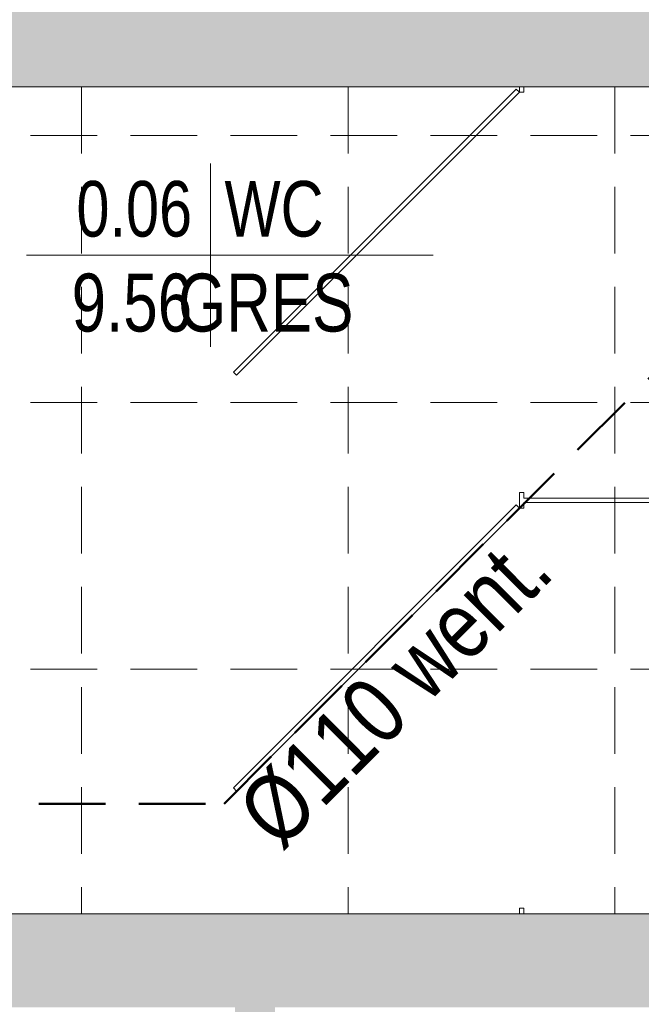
# Model space of a CAD drawing. Header units: millimetres. Extents: x -23540 to 53212, y -37964 to 41185.
# Tile 119 of 203: x 2820 to 2960, y -31905 to -31684. Entities that reach past the tile are written whole.
import ezdxf
from ezdxf.enums import TextEntityAlignment as Align

# ---------------------------------------------------------------- set-up
doc = ezdxf.new("R2010")
doc.units = ezdxf.units.MM
doc.linetypes.add('DASHED', pattern=[0.75, 0.5, -0.25])
doc.linetypes.add('DASHEDX2', pattern=[1.5, 1, -0.5])
doc.layers.get('0').update_dxf_attribs({"lineweight": 18})
for name, color, linetype, lineweight in [('BA_KS_ist.', 34, 'Continuous', 50), ('BA_met', 7, 'Continuous', 18), ('MM_KS_OPISY', 7, 'Continuous', 9), ('PG_PRZERYWANE_ŚREDNIE', 1, 'DASHEDX2', 18), ('PG_ŚCIANY_DZIAŁOWE', 3, 'Continuous', 18)]:
    doc.layers.add(name, color=color, linetype=linetype, lineweight=lineweight)
doc.styles.add('ROMANS', font='bikromsw.shx', dxfattribs={"width": 0.8})
doc.styles.get("Standard").update_dxf_attribs({"font": 'arial.ttf'})

# ---------------------------------------------------------------- blocks, each defined once
blk = doc.blocks.new('bikmet')
blk.add_line((0, 1.65), (0, -1.65))
at = {"style": 'ROMANS', "width": 0.8}
blk.add_attdef('NRPOM', text='', height=1, dxfattribs=at).set_placement((-0.333, 0.333), align=Align.RIGHT)
blk.add_attdef('NWAPOM', (0.25, 0.333), '', height=1, dxfattribs=at)
blk.add_attdef('RAREA', text='', height=1.042, dxfattribs=at).set_placement((-0.333, -0.333), align=Align.TOP_RIGHT)
blk.add_attdef('PODLOGA', text='', height=1.042, dxfattribs=at).set_placement((0.25, -0.333), align=Align.TOP_LEFT)

msp = doc.modelspace()

# ---------------------------------------------------------------- hatches: boundary and pattern name
at = {"layer": 'PG_ŚCIANY_DZIAŁOWE', "true_color": 0x636466, "transparency": 33554610}
h = msp.add_hatch(color=251, dxfattribs=at)
h.dxf.hatch_style = 1
h.paths.add_polyline_path([(3316.55, -31474.96), (3279.62, -31474.96), (3279.62, -31943.46), (3105.62, -31943.46), (3105.62, -31559.46), (3105.62, -31451.46), (2983.12, -31451.46), (2983.12, -31469.96), (3062.62, -31469.96), (3062.62, -31680.46), (2815.12, -31680.46), (2815.12, -31469.96), (2882.12, -31469.96), (2882.12, -31451.46), (2788.62, -31451.46), (2788.62, -31469.96), (2800.62, -31469.96), (2800.62, -31698.96), (3062.62, -31698.96), (3062.62, -31884.96), (2687.62, -31884.96), (2687.62, -31469.96), (2687.62, -31451.46), (2637.62, -31451.46), (2637.62, -31467.46), (2669.12, -31467.46), (2669.12, -31905.96), (2868.62, -31905.96), (2868.62, -31912.96), (2877.62, -31912.96), (2877.62, -31905.96), (3066.62, -31905.96), (3066.62, -32071.46), (3053.12, -32071.46), (3053.12, -32143.46), (3128.17, -32143.46), (3128.17, -31989.42), (3316.55, -31989.42)])
h.paths.add_polyline_path([(3279.62, -31334.96), (3316.55, -31334.96), (3316.55, -31300.46), (3279.62, -31330.46)])

# ---------------------------------------------------------------- linework, layer by layer
at = {"color": 251, "lineweight": 20, "true_color": 0x636466}
for p, q in [((2800.62, -31698.96), (3062.62, -31698.96)), ((2931.91, -31699.51), (2868.27, -31763.15)), ((2931.91, -31699.51), (2932.62, -31700.21)), ((2932.62, -31698.96), (2932.62, -31700.21)), ((2933.62, -31698.96), (2933.62, -31700.21)), ((2932.62, -31700.21), (2868.98, -31763.85)), ((2933.62, -31700.21), (2932.62, -31700.21)), ((2868.27, -31763.15), (2868.98, -31763.85)), ((2932.62, -31790.21), (2932.62, -31793.71)), ((2933.62, -31790.21), (2932.62, -31790.21)), ((2933.62, -31790.21), (2933.62, -31791.46)), ((2931.91, -31793.01), (2868.27, -31856.65)), ((2931.91, -31793.01), (2932.62, -31793.71)), ((3062.62, -31791.46), (2933.62, -31791.46)), ((2933.62, -31792.46), (2933.62, -31793.71)), ((3062.62, -31792.46), (2933.62, -31792.46)), ((2932.62, -31793.71), (2868.98, -31857.35)), ((2933.62, -31793.71), (2932.62, -31793.71)), ((2868.27, -31856.65), (2868.98, -31857.35)), ((2932.62, -31883.71), (2932.62, -31884.96)), ((2933.62, -31883.71), (2932.62, -31883.71)), ((2933.62, -31883.71), (2933.62, -31884.96))]:
    msp.add_line(p, q, dxfattribs=at)
at = {"color": 251, "true_color": 0x636466}
msp.add_line((2687.62, -31884.96), (3062.62, -31884.96), dxfattribs=at)
at = {"layer": 'BA_KS_ist.', "linetype": 'DASHED', "ltscale": 30}
for p, q in [((2866.17, -31860.2), (3051.44, -31674.93)), ((2711.98, -31860.2), (2866.17, -31860.2))]:
    msp.add_line(p, q, dxfattribs=at)
at = {"layer": 'BA_met', "color": 251, "true_color": 0x636466}
msp.add_line((2821.73, -31736.84), (2913.24, -31736.84), dxfattribs=at)
at = {"layer": 'PG_PRZERYWANE_ŚREDNIE', "color": 251, "lineweight": 15, "ltscale": 15, "true_color": 0x636466}
for p, q in [((2834.12, -31698.96), (2834.12, -31884.96)), ((2894.12, -31698.96), (2894.12, -31884.96)), ((2954.12, -31698.96), (2954.12, -31884.96)), ((3062.62, -31709.96), (2687.62, -31709.96)), ((3062.62, -31769.96), (2687.62, -31769.96)), ((3062.62, -31829.96), (2687.62, -31829.96))]:
    msp.add_line(p, q, dxfattribs=at)

# ---------------------------------------------------------------- block references
at = {"layer": 'BA_met', "color": 251, "true_color": 0x636466}
ref = msp.add_blockref('bikmet', (2863.15, -31736.84), dxfattribs=dict(at, xscale=12.5, yscale=12.5, zscale=12.5))
ref.add_attrib('NRPOM', '0.06', dxfattribs={"layer": '0', "height": 12.5, "style": 'ROMANS', "width": 0.8}).set_placement((2858.99, -31732.67), align=Align.RIGHT)
ref.add_attrib('NWAPOM', 'WC', (2866.28, -31732.67), dxfattribs={"layer": '0', "height": 12.5, "style": 'ROMANS', "width": 0.8})
ref.add_attrib('RAREA', '9.56', dxfattribs={"layer": '0', "height": 13.021, "style": 'ROMANS', "width": 0.8}).set_placement((2858.99, -31741), align=Align.TOP_RIGHT)
ref.add_attrib('PODLOGA', '  GRES', dxfattribs={"layer": '0', "height": 13.021, "style": 'ROMANS', "width": 0.8}).set_placement((2848.07, -31741), align=Align.TOP_LEFT)

# ---------------------------------------------------------------- texts
at = {"layer": 'MM_KS_OPISY', "insert": (2930.33, -31798.17), "char_height": 15, "attachment_point": 3, "rotation": 45}
msp.add_mtext_dynamic_manual_height_columns('{\\fArial Narrow|b0|i0|c238|p34;%%C110 went.}', width=104.4771, gutter_width=1, heights=[0], dxfattribs=at)

doc.saveas('drawing.dxf')
